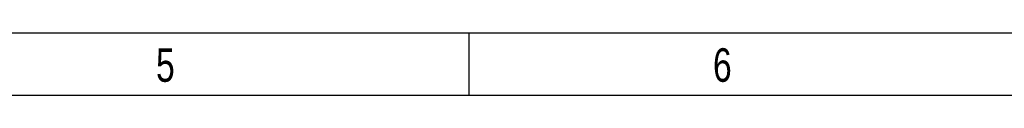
# Paper-space layout 'Specification Drawing' of a CAD drawing. Header units: millimetres. Extents: x 0 to 420, y 0 to 297.
# Tile 35 of 36: x 250.26 to 353.05, y 290.5 to 297. Entities that reach past the tile are written whole.
import ezdxf

# ---------------------------------------------------------------- set-up
doc = ezdxf.new("R2010")
doc.units = ezdxf.units.MM
doc.layers.add('BOARDER', color=7, linetype='Continuous', lineweight=25)
doc.layers.add('COMPONENT', color=7, linetype='Continuous')
doc.styles.add('SLDTEXTSTYLE1', font='TXT', dxfattribs={"width": 0.75})

psp = doc.layouts.new('Specification Drawing')

# ---------------------------------------------------------------- linework, layer by layer
at = {"layer": 'BOARDER'}
psp.add_line((297.2, 290.5), (297.2, 297), dxfattribs=at)
at = {"layer": 'COMPONENT'}
for p, q in [((0, 297), (420, 297)), ((6.5, 290.5), (413.5, 290.5))]:
    psp.add_line(p, q, dxfattribs=at)

# ---------------------------------------------------------------- texts
at = {"layer": 'BOARDER', "char_height": 3.5, "attachment_point": 2, "style": 'SLDTEXTSTYLE1'}
for s, insert in [('5', (265.472, 295.3934)), ('6', (323.612, 295.3934))]:
    psp.add_mtext(s, dxfattribs=dict(at, insert=insert))

doc.saveas('drawing.dxf')
